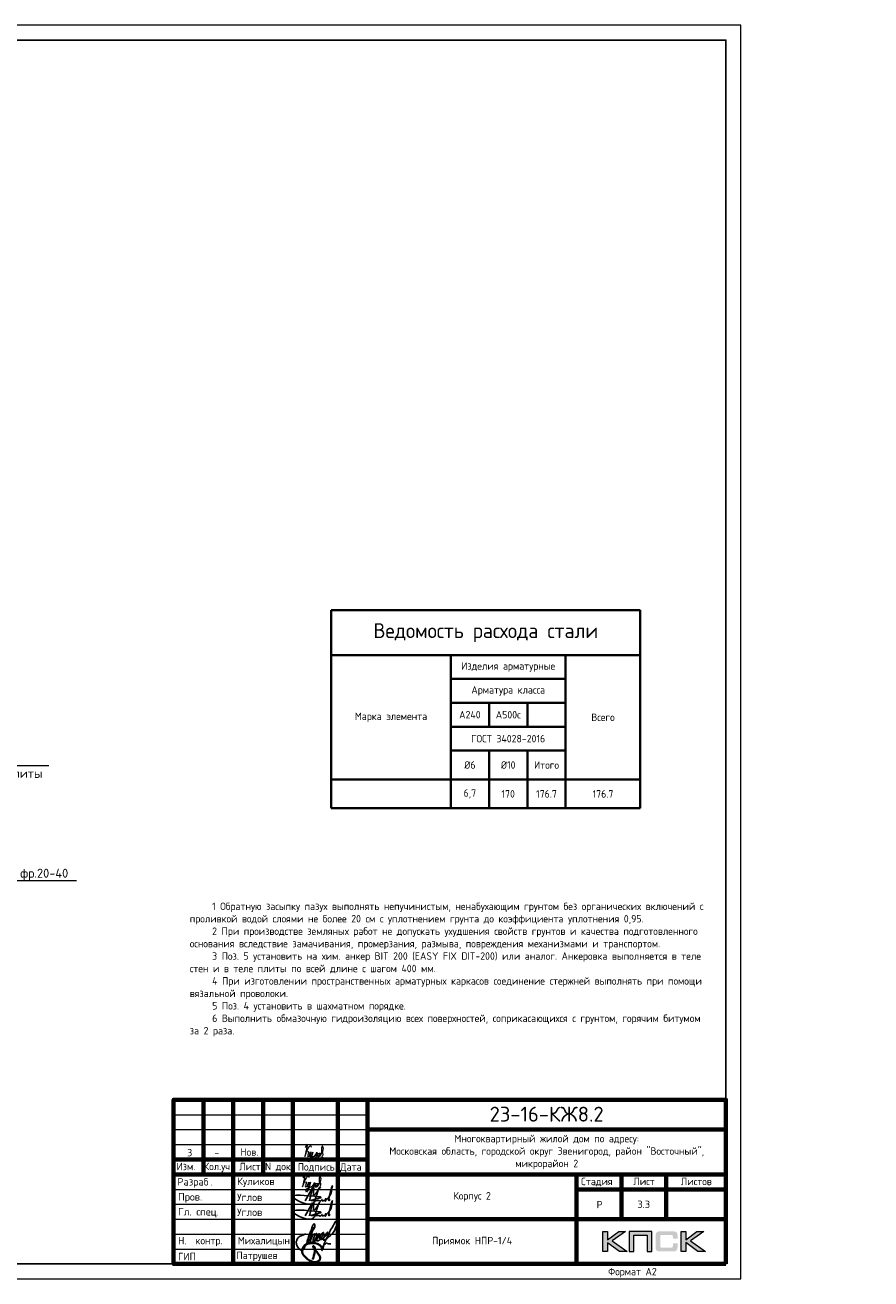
# Model space of a CAD drawing. Header units: millimetres. Extents: x 130535 to 3472113, y -231620 to 121434.
# Tile 30 of 133: x 380023 to 408355, y -140765 to -98765. Entities that reach past the tile are written whole.
import ezdxf
from ezdxf import colors
from ezdxf.entities.mleader import LeaderData, LeaderLine
from ezdxf.enums import TextEntityAlignment as Align
from ezdxf.math import Vec2, Vec3

# ---------------------------------------------------------------- set-up
doc = ezdxf.new("R2010")
doc.units = ezdxf.units.MM
for name, color, linetype, lineweight in [('0.15', 252, 'Continuous', 15), ('Standard', 7, 'Continuous', 25), ('АС-Таблицы', 7, 'Continuous', 20), ('Выноски', 20, 'Continuous', 20), ('Основная 0.6', 142, 'Continuous', 60), ('РАЗМЕРЫ', 1, 'Continuous', 9), ('Рамка', 7, 'Continuous', 70), ('Символы 0.20', 1, 'Continuous', 20), ('Текст', 7, 'Continuous', 25), ('Текст 0.25', 82, 'Continuous', 25), ('ТОНКИЕ', 7, 'Continuous', 9)]:
    doc.layers.add(name, color=color, linetype=linetype, lineweight=lineweight)
doc.layers.add('ТОЛСТЫЕ_ОСНОВНЫЕ', color=6, linetype='Continuous')
doc.styles.add('GOST-2.304_Type-B', font='GOST_Common.ttf')
doc.styles.add('style1', font='GOST_Common.ttf', dxfattribs={"height": 500})
doc.styles.add('ГОСТ', font='isocpeur.TTF')

# ---------------------------------------------------------------- blocks, each defined once
blk = doc.blocks.new('СЛОЖНЫЙ_ОБЪЕКТ_0')
at = {"layer": 'Standard', "color": 7, "linetype": 'Continuous', "lineweight": 25}
for points, start_tangent, end_tangent in [([(-5.888, 1.589), (-5.939, 1.691), (-5.972, 1.691), (-6.022, 1.617), (-6.064, 1.496), (-6.076, 1.414), (-6.076, 1.373), (-6.09, 1.219), (-6.071, 1.071), (-6.041, 1.003), (-6.009, 0.988), (-5.985, 1.012), (-5.95, 1.047), (-5.922, 1.075), (-5.915, 1.097), (-5.843, 1.207), (-5.798, 1.324), (-5.779, 1.438), (-5.77, 1.604), (-5.809, 1.746), (-5.833, 1.77), (-5.864, 1.752), (-5.885, 1.721), (-5.913, 1.566), (-5.919, 1.492), (-5.925, 1.334), (-5.906, 1.223), (-5.871, 1.161), (-5.807, 1.124), (-5.751, 1.203), (-5.713, 1.262), (-5.692, 1.316), (-5.66, 1.414), (-5.641, 1.525), (-5.625, 1.661), (-5.641, 1.808), (-5.657, 1.824), (-5.667, 1.824), (-5.695, 1.763), (-5.714, 1.672), (-5.725, 1.541), (-5.722, 1.421), (-5.665, 1.291), (-5.617, 1.276), (-5.55, 1.31), (-5.459, 1.426), (-5.4, 1.599), (-5.374, 1.864), (-5.388, 1.981), (-5.406, 1.999), (-5.432, 1.973), (-5.463, 1.934), (-5.509, 1.789), (-5.527, 1.661), (-5.508, 1.54), (-5.457, 1.473), (-5.411, 1.463), (-5.347, 1.501), (-5.271, 1.621), (-5.193, 1.738), (-5.143, 1.879), (-5.113, 2.032), (-5.113, 2.111), (-5.121, 2.138), (-5.14, 2.12), (-5.169, 2.039), (-5.206, 1.924), (-5.241, 1.787), (-5.254, 1.679), (-5.254, 1.582), (-5.237, 1.516), (-5.219, 1.498), (-5.191, 1.482), (-5.154, 1.519), (-5.086, 1.578), (-4.953, 1.776), (-4.759, 2.173), (-4.667, 2.981), (-4.667, 3.227), (-4.687, 3.262), (-4.715, 3.262), (-4.742, 3.235), (-4.777, 3.18), (-4.872, 2.956), (-4.891, 2.749), (-4.921, 2.579), (-4.956, 2.444), (-5.001, 2.097), (-5.045, 1.672), (-5.064, 1.441), (-5.075, 1.334), (-5.055, 1.102), (-5.04, 0.878), (-5.04, 0.777), (-5.052, 0.744), (-5.068, 0.75), (-5.077, 0.776), (-5.092, 0.804), (-5.084, 1.076), (-4.938, 1.346), (-4.909, 1.375), (-4.851, 1.355), (-4.78, 1.355), (-4.616, 1.413)], (-0.169301, 0.985564), (0.921845, 0.387559)), ([(-6.577, 1.472), (-6.789, 1.26), (-6.973, 1.076), (-7.024, 0.851), (-7.024, 0.746), (-6.996, 0.632), (-6.845, 0.434), (-6.702, 0.33), (-6.548, 0.258), (-6.432, 0.258), (-6.35, 0.355), (-6.314, 0.52), (-6.284, 0.767), (-6.284, 1.007), (-6.298, 1.279), (-6.31, 1.543), (-6.302, 2.038), (-6.285, 2.303), (-6.246, 2.371), (-6.174, 2.3), (-6.144, 2.003), (-6.194, 1.851)], (-0.677851, -0.735199), (-0.339746, -0.940517)), ([(-6.181, 2.142), (-6.172, 1.967), (-6.172, 1.841), (-6.18, 1.7), (-6.18, 1.412), (-6.17, 1.216), (-6.17, 1.117), (-6.148, 0.957), (-6.119, 0.827)], (0.06248, -0.998046), (0.223108, -0.974794)), ([(-6.329, 1.089), (-6.3, 1.083), (-6.267, 1.081), (-6.233, 1.097), (-6.195, 1.113), (-6.161, 1.123), (-6.143, 1.143), (-6.118, 1.168)], (0.983291, -0.18204), (0.7365, 0.676437))]:
    blk.add_spline(points, degree=3, dxfattribs=dict(at, start_tangent=start_tangent, end_tangent=end_tangent))
blk = doc.blocks.new('Роспись')
at = {"layer": 'Текст', "color": 4}
blk.add_lwpolyline([(4.18, 0.67), (6.68, 5.03), (5.62, 0.66)], dxfattribs=at)
for points in [[(7.11, 5.14), (7.17, 2.59), (9.02, 5.2), (8.57, 4.35), (6.55, -0.29), (0.19, 1.88), (9.09, 2.02)], [(11.23, 1.12), (12.72, 3.08), (13.28, 5.66), (11.96, 0.97)], [(9.09, 2.02), (9.4, 1.96), (6.15, 0.84), (8.42, 0.77), (8.9, 0.77)], [(8.9, 0.77), (8.97, 0.64), (9.94, 1.16)], [(9.94, 1.16), (9.82, 0.79), (10.85, 0.93)], [(10.85, 0.93), (11.13, 1.44), (11.23, 1.11), (10.92, 0.57), (10.85, 0.93)], [(11.23, 1.12), (11.03, 1.05), (10.98, 1.33), (11.05, 1.41)], [(11.96, 0.97), (12.16, 0.71), (12.34, 1.19), (12.03, 1.14), (11.96, 0.97)]]:
    blk.add_spline(points, degree=3, dxfattribs=at)
blk = doc.blocks.new('11')
at = {"layer": 'Выноски'}
for p, q in [((47962, 66737), (47989, 66781)), ((47989, 66781), (48016, 66806)), ((48016, 66806), (48038, 66823)), ((48038, 66823), (48060, 66786)), ((48060, 66786), (48058, 66769)), ((47885, 66608), (47944, 66700)), ((47944, 66700), (47962, 66737))]:
    blk.add_line(p, q, dxfattribs=at)
blk.add_lwpolyline([(47863, 66761), (47937, 66865), (47843, 66458), (47885, 66564), (47905, 66616), (47954, 66628), (47979, 66606), (47957, 66539), (47937, 66487), (47947, 66458), (47991, 66470), (48051, 66611), (48041, 66569), (48023, 66505), (48023, 66448), (48065, 66448), (48090, 66529), (48110, 66608), (48043, 66369), (47972, 66275), (47954, 66344), (47991, 66389), (48078, 66431), (48142, 66470), (48154, 66441), (48204, 66512), (48246, 66606), (48209, 66455), (48204, 66418), (48295, 66574), (48265, 66463), (48265, 66455), (48312, 66453), (48342, 66529), (48347, 66584), (48337, 66465), (48349, 66453), (48401, 66569), (48443, 66616), (48461, 66678), (48466, 66727), (48436, 66811), (48399, 66754), (48399, 66618), (48389, 66549), (48374, 66507), (48416, 66564), (48441, 66576), (48451, 66524), (48433, 66482), (48419, 66453), (48424, 66428), (48458, 66421)], dxfattribs=at)
blk = doc.blocks.new('A$Cd09756da')
h = blk.add_hatch(color=0)
h.paths.add_polyline_path([(-3363, 1089), (-3590, 1089), (-3962, 809), (-3962, 1089), (-4120, 1089), (-4120, 417), (-3962, 417), (-3962, 712), (-3560, 417), (-3308, 417), (-3809, 772)])
h.paths.add_polyline_path([(-3080, 963), (-2635, 963), (-2635, 417), (-2478, 417), (-2478, 1089), (-2645, 1089), (-3236, 1089), (-3236, 930), (-3236, 417), (-3080, 417)])
h.paths.add_polyline_path([(-1340, 1093), (-1498, 1093), (-1498, 420), (-1340, 420), (-1340, 716), (-938, 420), (-686, 420), (-1187, 776), (-741, 1093), (-968, 1093), (-1340, 813)])
at = {"true_color": 0x5f007f}
blk.add_hatch(color=206, dxfattribs=at).paths.add_polyline_path([(-1629, 1018), (-1631, 1026), (-1634, 1032), (-1638, 1038), (-1641, 1044), (-1644, 1049), (-1649, 1054), (-1653, 1059), (-1657, 1063), (-1662, 1066), (-1668, 1071), (-1674, 1074), (-1681, 1077), (-1688, 1079), (-1696, 1082), (-1703, 1084), (-1721, 1088), (-1741, 1091), (-1762, 1092), (-1786, 1093), (-2187, 1093), (-2210, 1092), (-2231, 1091), (-2251, 1088), (-2268, 1084), (-2276, 1082), (-2284, 1079), (-2291, 1077), (-2297, 1073), (-2303, 1071), (-2310, 1066), (-2315, 1063), (-2319, 1059), (-2323, 1054), (-2327, 1049), (-2331, 1044), (-2335, 1038), (-2337, 1032), (-2340, 1025), (-2343, 1018), (-2345, 1010), (-2348, 994), (-2351, 976), (-2353, 956), (-2353, 934), (-2353, 580), (-2353, 557), (-2351, 537), (-2348, 519), (-2345, 502), (-2343, 495), (-2340, 488), (-2337, 481), (-2335, 474), (-2331, 469), (-2327, 463), (-2323, 459), (-2319, 454), (-2315, 450), (-2309, 446), (-2303, 443), (-2297, 439), (-2291, 436), (-2283, 434), (-2276, 431), (-2268, 429), (-2251, 425), (-2231, 423), (-2209, 421), (-2187, 420), (-1786, 420), (-1762, 421), (-1741, 422), (-1721, 425), (-1704, 428), (-1696, 431), (-1688, 433), (-1681, 436), (-1674, 439), (-1668, 442), (-1662, 446), (-1657, 450), (-1653, 454), (-1649, 458), (-1644, 463), (-1641, 468), (-1638, 474), (-1634, 481), (-1631, 487), (-1629, 495), (-1626, 502), (-1623, 519), (-1620, 537), (-1619, 557), (-1618, 580), (-1618, 691), (-1775, 691), (-1775, 600), (-1775, 594), (-1776, 588), (-1777, 582), (-1779, 577), (-1781, 572), (-1783, 568), (-1786, 564), (-1789, 560), (-1792, 557), (-1797, 554), (-1801, 552), (-1806, 550), (-1811, 548), (-1817, 548), (-1824, 547), (-1830, 546), (-2153, 546), (-2159, 547), (-2164, 548), (-2168, 550), (-2172, 552), (-2176, 555), (-2180, 557), (-2183, 561), (-2186, 565), (-2189, 569), (-2191, 573), (-2193, 578), (-2194, 583), (-2196, 593), (-2197, 602), (-2197, 925), (-2197, 931), (-2196, 936), (-2195, 941), (-2193, 946), (-2192, 950), (-2190, 954), (-2187, 957), (-2185, 961), (-2181, 963), (-2178, 966), (-2173, 968), (-2169, 970), (-2164, 971), (-2160, 972), (-2154, 972), (-2149, 972), (-1830, 972), (-1824, 972), (-1817, 972), (-1812, 970), (-1807, 969), (-1802, 967), (-1797, 965), (-1793, 961), (-1790, 958), (-1786, 954), (-1783, 950), (-1781, 946), (-1779, 941), (-1777, 936), (-1776, 931), (-1775, 925), (-1775, 918), (-1775, 844), (-1618, 844), (-1618, 934), (-1619, 956), (-1620, 976), (-1623, 994), (-1627, 1010)])
at = {"color": 0, "lineweight": 0}
for points in [[(-4120, 417), (-4120, 1089), (-3962, 1089), (-3962, 809), (-3590, 1089), (-3363, 1089), (-3809, 772), (-3308, 417), (-3560, 417), (-3962, 712), (-3962, 417), (-4120, 417)], [(-3080, 417), (-3080, 963), (-2635, 963), (-2635, 417), (-2478, 417), (-2478, 1089), (-2645, 1089), (-3236, 1089), (-3236, 930), (-3236, 417), (-3080, 417)], [(-1498, 420), (-1498, 1093), (-1340, 1093), (-1340, 813), (-968, 1093), (-741, 1093), (-1187, 776), (-686, 420), (-938, 420), (-1340, 716), (-1340, 420), (-1498, 420)]]:
    blk.add_lwpolyline(points, close=True, dxfattribs=at)
at = {"lineweight": 35}
blk.add_lwpolyline([(-13508, 523), (-13547, 578), (-13600, 632), (-13677, 670), (-13759, 693), (-13818, 702), (-13912, 702), (-14016, 676), (-14099, 633), (-14147, 575), (-14180, 499), (-14196, 424), (-14178, 345), (-14125, 271), (-14070, 216), (-14013, 165), (-13943, 121), (-13865, 83), (-13793, 64), (-13740, 64), (-13666, 78), (-13601, 136), (-13593, 202), (-13604, 266), (-13651, 344), (-13699, 405), (-13737, 443), (-13779, 503), (-13800, 532), (-13813, 569), (-13820, 591), (-13820, 601), (-13802, 592), (-13787, 577), (-13771, 554), (-13766, 528), (-13766, 443), (-13775, 355), (-13799, 285), (-13814, 219), (-13841, 149)], dxfattribs=at)
at = {"layer": 'Рамка'}
for p, q in [((-17500, 3000), (-17500, 5500)), ((-16500, 0), (-16500, 5500)), ((-15500, 3000), (-15500, 5500)), ((-14500, 0), (-14500, 5500)), ((-14500, 5500), (-14500, 0)), ((-13000, 5500), (-13000, 0)), ((-13000, 0), (-13000, 5500)), ((-12000, 5500), (-12000, 0)), ((-12000, 4500), (0, 4500)), ((-18500, 3500), (-12000, 3500)), ((-18500, 3000), (0, 3000)), ((-5000, 3000), (-5000, 0)), ((-3500, 3000), (-3500, 1500)), ((-2000, 3000), (-2000, 1500)), ((-5000, 2500), (0, 2500)), ((-5000, 2500), (0, 2500)), ((-12000, 1500), (0, 1500))]:
    blk.add_line(p, q, dxfattribs=at)
at = {"layer": 'Рамка', "lineweight": 15}
for p, q in [((-18500, 5000), (-12000, 5000)), ((-18500, 4500), (-12000, 4500)), ((-18500, 4000), (-12000, 4000)), ((-18500, 2500), (-12000, 2500)), ((-18500, 2000), (-12000, 2000)), ((-18500, 1500), (-12000, 1500)), ((-18500, 1000), (-12000, 1000)), ((-18500, 500), (-12000, 500))]:
    blk.add_line(p, q, dxfattribs=at)
at = {"layer": 'Рамка'}
blk.add_lwpolyline([(0, 0), (-18500, 0), (-18500, 5500), (0, 5500)], close=True, dxfattribs=at)
at = {"color": 18, "true_color": 0x000000, "xscale": 100, "yscale": 100, "zscale": 100}
for p in [(-14508, 2045), (-14508, 1545)]:
    blk.add_blockref('Роспись', p, dxfattribs=at)
at = {"layer": '0.15', "xscale": 462, "yscale": 462, "zscale": 462, "rotation": 339.9822667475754}
blk.add_blockref('СЛОЖНЫЙ_ОБЪЕКТ_0', (-11452, -669), dxfattribs=at)
at = {"layer": 'Выноски'}
blk.add_blockref('11', (-62024, -63871), dxfattribs=at)
at = {"color": 7, "style": 'ГОСТ'}
for s, p in [('Разраб', (-18371, 2627)), ('.', (-17258, 2627))]:
    blk.add_text(s, height=250, dxfattribs=at).set_placement(p)
at = {"layer": 'РАЗМЕРЫ', "color": 7, "char_height": 250, "attachment_point": 4, "style": 'ГОСТ'}
for s, insert in [('{\\C256;Куликов}', (-16371, 2734)), ('Пров.', (-18346, 2215)), ('Углов', (-16371, 2234)), ('Гл. спец.', (-18346, 1715)), ('Углов', (-16371, 1734))]:
    blk.add_mtext_dynamic_manual_height_columns(s, width=2000, gutter_width=1250, heights=[0], dxfattribs=dict(at, insert=insert))
at = {"layer": 'РАЗМЕРЫ', "color": 7, "linetype": 'Continuous', "char_height": 250, "width": 2000, "attachment_point": 4, "style": 'GOST-2.304_Type-B'}
for s, insert in [(' Н.  контр.', (-18500, 750)), (' Михалицын', (-16500, 750)), (' ГИП', (-18500, 250)), ('Патрушев', (-16394, 255))]:
    blk.add_mtext(s, dxfattribs=dict(at, insert=insert))
at = {"layer": 'Текст', "color": 7, "style": 'ГОСТ'}
blk.add_text('23-16-КЖ8.2', height=500, dxfattribs=at).set_placement((-6003, 5019), align=Align.MIDDLE_CENTER)
at = {"layer": 'Текст', "color": 7, "style": 'GOST-2.304_Type-B'}
for s, p in [('Изм.', (-18400, 3141)), ('Кол.уч.', (-17490, 3143)), ('Лист', (-16298, 3139)), ('N док.', (-15435, 3141)), ('Подпись', (-14340, 3127)), ('Дата', (-12920, 3127)), ('Стадия', (-4850, 2640)), ('Лист', (-3100, 2640)), ('Листов', (-1508, 2640)), ('Р', (-4328, 1863))]:
    blk.add_text(s, height=250, dxfattribs=at).set_placement(p)
at = {"layer": 'Текст', "color": 7, "linetype": 'Continuous', "lineweight": 0, "char_height": 250, "attachment_point": 5, "style": 'GOST-2.304_Type-B'}
for s, insert, width in [('Многоквартирный жилой дом по адресу:\\PМосковская область, городской округ Звенигород, район "Восточный", микрорайон 2', (-6000, 3750), 12000), ('Корпус 2', (-8500, 2250), 7000)]:
    blk.add_mtext(s, dxfattribs=dict(at, insert=insert, width=width))
blk = doc.blocks.new('*U5')
at = {"layer": 'ТОЛСТЫЕ_ОСНОВНЫЕ'}
for p, q in [((8, 5), (8, 90)), ((8, 90), (20, 90)), ((13, 5), (13, 90)), ((8, 65), (20, 65)), ((8, 30), (20, 30)), ((20, 5), (8, 5))]:
    blk.add_line(p, q, dxfattribs=at)
at = {"layer": 'ТОЛСТЫЕ_ОСНОВНЫЕ', "color": 6}
blk.add_lwpolyline([(20, 5), (589, 5), (589, 415), (20, 415)], close=True, dxfattribs=at)
at = {"layer": 'ТОНКИЕ'}
blk.add_lwpolyline([(0, 0), (594, 0), (594, 420), (0, 420)], close=True, dxfattribs=at)
at = {"layer": 'Текст', "style": 'style1'}
for s, p in [('Взам.инв.№', (10.5, 77.5)), ('Подпись и дата', (10.5, 47.5)), ('Инв.№ подл.', (10.5, 17.5))]:
    blk.add_text(s, height=3, rotation=90, dxfattribs=at).set_placement(p, align=Align.MIDDLE)
blk.add_text('Формат А2', height=2.5, dxfattribs=at).set_placement((549.57, 1.2))
blk = doc.blocks.new('*T660')
at = {"layer": 'АС-Таблицы', "color": 0, "linetype": 'ByBlock', "lineweight": -2, "transparency": 16777216}
for p, q in [((0, 0), (1500, 0)), ((0, -1000), (1500, -1000))]:
    blk.add_line(p, q, dxfattribs=at)
at = {"layer": 'АС-Таблицы', "color": 0, "linetype": 'ByBlock', "lineweight": 50, "transparency": 16777216}
for p, q in [((0, 0), (0, -1000)), ((1500, 0), (1500, -1000))]:
    blk.add_line(p, q, dxfattribs=at)
at = {"layer": 'АС-Таблицы', "color": 0, "transparency": 16777216, "insert": (750, -500), "char_height": 250, "width": 1000, "attachment_point": 5, "style": 'ГОСТ'}
blk.add_mtext('3.3', dxfattribs=at)
blk = doc.blocks.new('*T655')
at = {"layer": 'Основная 0.6', "color": 0, "lineweight": 40, "transparency": 16777216}
for p, q in [((0, 0), (10350, 0)), ((0, 0), (0, -6633)), ((10350, 0), (10350, -6633)), ((0, -1500), (10350, -1500)), ((4000, -1500), (4000, -6633)), ((7850, -1500), (7850, -6633)), ((4000, -2300), (7850, -2300)), ((4000, -3100), (7850, -3100)), ((5283, -3100), (5283, -3900)), ((6567, -3100), (6567, -3900)), ((4000, -3900), (7850, -3900)), ((4000, -4700), (7850, -4700)), ((5283, -4700), (5283, -6633)), ((6567, -4700), (6567, -6633)), ((0, -5667), (10350, -5667)), ((0, -6633), (10350, -6633))]:
    blk.add_line(p, q, dxfattribs=at)
at = {"layer": 'Основная 0.6', "color": 0, "transparency": 16777216, "attachment_point": 5, "style": 'GOST-2.304_Type-B'}
for s, insert, char_height, width in [('Ведомость расхода стали', (5175, -750), 500, 10050), ('Изделия арматурные', (5925, -1900), 250, 3550), ('Арматура класса', (5925, -2700), 250, 3550), ('А240', (4642, -3500), 250, 983.33), ('А500с', (5925, -3500), 250, 983.33), ('Марка элемента', (2000, -3583), 250, 3700), ('Всего', (9100, -3583), 250, 2200), ('ГОСТ 34028-2016', (5925, -4300), 250, 3550), ('%%C6', (4642, -5183), 250, 983.33), ('%%C10', (5925, -5183), 250, 983.33), ('Итого', (7208, -5183), 250, 983.33), ('6,7', (4642, -6150), 250, 983.33), ('170', (5925, -6150), 250, 983.33), ('176.7', (7208, -6150), 250, 983.33), ('176.7', (9100, -6150), 250, 2200)]:
    blk.add_mtext(s, dxfattribs=dict(at, insert=insert, char_height=char_height, width=width))
blk = doc.blocks.new('_None')

msp = doc.modelspace()

# ---------------------------------------------------------------- block references
at = {"xscale": 100, "yscale": 100, "zscale": 100}
msp.add_blockref('*U5', (344595.6, -140764.6), dxfattribs=at)
for name, p in [('*T655', (390279.7, -118367.3)), ('*T660', (399995.6, -137764.6))]:
    msp.add_blockref(name, p)
at = {"lineweight": 50, "ltscale": 100}
msp.add_blockref('A$Cd09756da', (403495.6, -140264.6), dxfattribs=at)
at = {"layer": 'Выноски'}
msp.add_blockref('11', (341548.4, -203121.2), dxfattribs=at)

# ---------------------------------------------------------------- texts
at = {"color": 1, "linetype": 'Continuous', "lineweight": 30, "insert": (394995.6, -139514.6), "char_height": 250, "width": 7000, "attachment_point": 5, "style": 'GOST-2.304_Type-B'}
msp.add_mtext('{\\C256;Приямок НПР-1/4}', dxfattribs=at)
at = {"layer": 'Текст', "color": 7, "style": 'GOST-2.304_Type-B'}
for s, p in [('3', (385454.4, -136658.7)), ('Нов.', (387233.3, -136640.8)), ('-', (386364.4, -136657.2))]:
    msp.add_text(s, height=250, dxfattribs=at).set_placement(p)
at = {"layer": 'Текст 0.25', "insert": (385539.3, -128157.6), "char_height": 250, "attachment_point": 1, "style": 'GOST-2.304_Type-B'}
msp.add_mtext_dynamic_manual_height_columns('\\pi750;1 Обратную засыпку пазух выполнять непучинистым, ненабухающим грунтом без органических включений с проливкой водой слоями не более 20 см с уплотнением грунта до коэффициента уплотнения 0,95.\\P2 При производстве земляных работ не допускать ухудшения свойств грунтов и качества подготовленного основания вследствие замачивания, промерзания, размыва, повреждения механизмами и транспортом.\\P3 Поз. 5 установить на хим. анкер BIT 200 (EASY FIX DIT-200) или аналог. Анкеровка выполняется в теле стен и в теле плиты по всей длине с шагом 400 мм.\\P4 При изготовлении пространственных арматурных каркасов соединение стержней выполнять при помощи вязальной проволоки. \\P5 Поз. 4 установить в шахматном порядке.\\P6 Выполнить обмазочную гидроизоляцию всех поверхностей, соприкасающихся с грунтом, горячим битумом за 2 раза.', width=17507.725, gutter_width=1250, heights=[0], dxfattribs=at)

# ---------------------------------------------------------------- leaders
at = {"layer": 'Символы 0.20', "ltscale": 100}
ml = msp.add_multileader_mtext('Standard', dxfattribs=at)
ml.set_content('Труба Тр\\Pниз трубы в уровне верха плиты', color=256, style='ГОСТ')
ml.set_leader_properties(color=256, linetype='ByLayer', lineweight=-1)
ml.set_arrow_properties(name='NONE')
ml.build(insert=Vec2(0, 0))
ml.multileader.update_dxf_attribs({"text_left_attachment_type": 6, "text_right_attachment_type": 6, "dogleg_length": 2.5, "arrow_head_size": 45, "scale": 100})
ctx = ml.context
ctx.base_point, ctx.scale, ctx.char_height, ctx.arrow_head_size, ctx.landing_gap_size, ctx.plane_origin = Vec3(374236, -123570.5), 100, 300, 45, 22.5, Vec3(368339.5, -126880.9)
ctx.left_attachment, ctx.right_attachment = 6, 6
notes = []
notes.append((ctx, [(1, (1, 1, 0), (373986, -123570.5), (1, 0), 250, [(0, [(373346.6, -125210.8)], 0, [])])]))
ctx.mtext.insert, ctx.mtext.width, ctx.mtext.flow_direction = Vec3(374258.5, -123180.5), 6442.783, 5
ml = msp.add_multileader_mtext('Standard', dxfattribs=at)
ml.set_content('Щебень фр.20-40', color=256, style='ГОСТ')
ml.set_leader_properties(color=256, linetype='ByLayer', lineweight=-1)
ml.set_arrow_properties(name='NONE')
ml.build(insert=Vec2(0, 0))
ml.multileader.update_dxf_attribs({"text_left_attachment_type": 6, "text_right_attachment_type": 6, "dogleg_length": 2.5, "arrow_head_size": 45, "scale": 100})
ctx = ml.context
ctx.base_point, ctx.scale, ctx.char_height, ctx.arrow_head_size, ctx.landing_gap_size, ctx.plane_origin = Vec3(378255, -127414.1), 100, 300, 45, 22.5, Vec3(372358.5, -130724.6)
ctx.left_attachment, ctx.right_attachment = 6, 6
notes.append((ctx, [(1, (1, 1, 0), (378005, -127414.1), (1, 0), 250, [(0, [(376254, -125987.7)], 0, [])])]))
ctx.mtext.insert, ctx.mtext.width, ctx.mtext.flow_direction = Vec3(378277.5, -127024.1), 2129.129, 5
for ctx, leaders in notes:
    for number, flags, end, landing, length, lines in leaders:
        leader = LeaderData()
        leader.index, (leader.has_last_leader_line, leader.has_dogleg_vector, leader.attachment_direction) = number, flags
        leader.last_leader_point, leader.dogleg_vector, leader.dogleg_length = Vec3(end), Vec3(landing), length
        for number, points, colour, breaks in lines:
            line = LeaderLine()
            line.index, line.vertices, line.color, line.breaks = number, Vec3.list(points), colors.encode_raw_color(colour), breaks
            leader.lines.append(line)
        ctx.leaders.append(leader)

doc.saveas('drawing.dxf')
